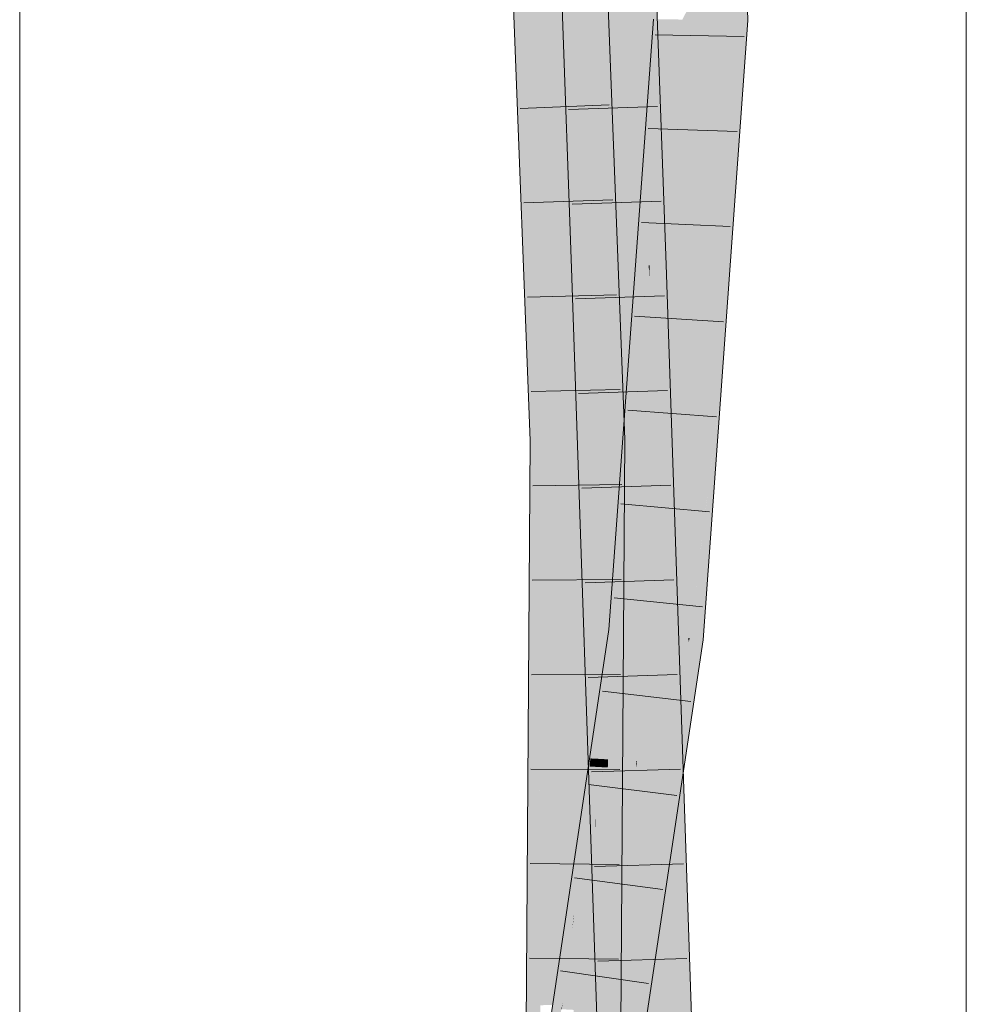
# Model space of a CAD drawing. Extents: x -620 to 3480, y 62 to 1102.
# Tile 191 of 256: x 166.22 to 168.72, y 804.93 to 807.53. Entities that reach past the tile are written whole.
import ezdxf

# ---------------------------------------------------------------- set-up
doc = ezdxf.new("R2010")
doc.units = 0
doc.layers.get('0').update_dxf_attribs({"lineweight": 13})
doc.layers.add('E_Detail_Linie_Text_Bem', color=7, linetype='Continuous', lineweight=13)
for name, color, linetype, lineweight, true_color in [('E_Leerrohr 25-A06G9STU8I', 7, 'Continuous', 9, 0xff8000), ('E_Leerrohr 25-Shading', 7, 'Continuous', 9, 0xff8000), ('E_Leerrohr 32-A06G9STW8I', 7, 'Continuous', 9, 0x00b300), ('E_Leerrohr 32-Shading', 7, 'Continuous', 9, 0x00b300)]:
    doc.layers.add(name, color=color, linetype=linetype, lineweight=lineweight, true_color=true_color)

# ---------------------------------------------------------------- blocks, each defined once
blk = doc.blocks.new('Shading-A06G9SG58I', base_point=(245.9355, 771.2183))
at = {"layer": 'E_Leerrohr 25-Shading', "color": 43, "true_color": 0xd7ab7f}
for points in [[(167.5908, 809.247), (167.6675, 807.1569), (167.6133, 809.2478)], [(167.6675, 807.1569), (167.6274, 809.2483), (167.6133, 809.2478)], [(167.6274, 809.2483), (167.6938, 806.8788), (167.6441, 808.7919)], [(167.6274, 809.2483), (167.6675, 807.1569), (167.6938, 806.8788), (167.6778, 806.8782)], [(167.8362, 809.2556), (167.8172, 809.2549), (167.891, 806.8857), (167.8489, 808.0342)], [(167.8977, 806.886), (167.9276, 806.8871), (167.8362, 809.2556), (167.8407, 809.2558)], [(167.8362, 809.2556), (167.891, 806.8857), (167.8977, 806.886)], [(167.6938, 806.8788), (167.7144, 806.8795), (167.6441, 808.7919)], [(167.6938, 806.8788), (167.6778, 806.8782), (167.7251, 805.5626), (167.7221, 805.5628)], [(167.7325, 805.2522), (167.7144, 806.8795), (167.6938, 806.8788)], [(167.7144, 806.8795), (167.7325, 805.2522), (167.788, 804.6503), (167.7528, 804.6493)], [(167.7144, 806.8795), (167.788, 804.6503), (167.7894, 804.6503)], [(167.891, 806.8857), (167.9139, 806.2077), (167.8977, 806.886)], [(167.9139, 806.2077), (167.9276, 806.8871), (167.8977, 806.886)], [(167.9709, 805.5491), (167.9276, 806.8871), (167.936, 805.5511), (167.9139, 806.2077)], [(167.9727, 805.549), (167.9276, 806.8871), (167.9709, 805.5491)], [(167.7221, 805.5628), (167.7325, 805.2522), (167.7251, 805.5626)], [(167.9998, 804.6564), (167.9709, 805.5491), (167.936, 805.5509), (167.936, 805.5511)], [(167.936, 805.5509), (167.9661, 804.6554), (167.9998, 804.6564)], [(168.0027, 804.6564), (167.9727, 805.549), (167.9998, 804.6564), (167.9709, 805.5491)]]:
    blk.add_solid(points, dxfattribs=at)
at = {"layer": 'E_Leerrohr 25-Shading', "color": 31, "true_color": 0xfabd7f}
for points in [[(167.6441, 808.7919), (167.7144, 806.8795), (167.7157, 809.2514), (167.8027, 806.8826)], [(167.7978, 808.5011), (167.7157, 809.2514), (167.8359, 806.8839), (167.8027, 806.8826)], [(167.8612, 806.8847), (167.8513, 807.8096), (167.7978, 808.5011), (167.8418, 808.0984)], [(167.8612, 806.8847), (167.7978, 808.5011), (167.8359, 806.8839)], [(167.8884, 806.9585), (167.8489, 808.0342), (167.8815, 806.8854), (167.8513, 807.8096)], [(167.8513, 807.8096), (167.8612, 806.8847), (167.8815, 806.8854)], [(167.8884, 806.9585), (167.8815, 806.8854), (167.8842, 806.8855)], [(167.8842, 806.8855), (167.887, 806.8856), (167.8883, 806.9578)], [(167.887, 806.8856), (167.891, 806.8857), (167.8883, 806.9578), (167.8884, 806.9585)], [(167.7894, 804.6503), (167.8778, 804.6529), (167.7144, 806.8795), (167.8027, 806.8826)], [(167.8027, 806.8826), (167.8486, 805.5775), (167.8359, 806.8839), (167.862, 805.8086)], [(167.8494, 805.5558), (167.8027, 806.8826), (167.8474, 805.556)], [(167.8612, 806.8847), (167.8359, 806.8839), (167.8681, 805.9148), (167.862, 805.8085)], [(167.8743, 805.5544), (167.8815, 806.8854), (167.8612, 806.8847)], [(167.8612, 806.8847), (167.8681, 805.9148), (167.8699, 806.0049)], [(167.8743, 805.5544), (167.9138, 805.5521), (167.8815, 806.8854), (167.9011, 806.2956)], [(167.8815, 806.8854), (167.8825, 806.8551), (167.8842, 806.8855)], [(167.8842, 806.8855), (167.8825, 806.8551), (167.887, 806.8856), (167.885, 806.7804)], [(167.885, 806.7804), (167.9011, 806.2956), (167.887, 806.8856), (167.891, 806.8857)], [(167.918, 805.7888), (167.9139, 806.2077), (167.9011, 806.2956), (167.891, 806.8857)], [(167.9203, 805.5518), (167.918, 805.7888), (167.9138, 805.5521), (167.9011, 806.2956)], [(167.936, 805.5509), (167.9139, 806.2077), (167.9259, 805.5515), (167.918, 805.7888)], [(167.8681, 805.9148), (167.8704, 805.9539), (167.8699, 806.0049)], [(167.862, 805.8085), (167.8681, 805.5547), (167.8704, 805.9539), (167.8743, 805.5544)], [(167.8486, 805.5775), (167.8494, 805.5558), (167.862, 805.8086), (167.8681, 805.5547)], [(167.918, 805.7888), (167.9203, 805.5518), (167.9259, 805.5515)], [(167.8812, 804.653), (167.8494, 805.5558), (167.8778, 804.6529), (167.8474, 805.556)], [(167.8832, 804.653), (167.8743, 805.5544), (167.8812, 804.653), (167.8494, 805.5558)], [(167.8832, 804.653), (167.9292, 804.6544), (167.8743, 805.5544), (167.9138, 805.5521)], [(167.9138, 805.5521), (167.9292, 804.6544), (167.9203, 805.5518)], [(167.9203, 805.5518), (167.9292, 804.6544), (167.936, 805.5509), (167.9661, 804.6554)]]:
    blk.add_solid(points, dxfattribs=at)
at = {"layer": 'E_Leerrohr 32-Shading', "color": 83, "true_color": 0x7fd57f}
for points in [[(168.0155, 807.6229), (168.0187, 807.5338), (168.0521, 809.0668), (168.107, 807.5325)], [(167.7563, 806.4258), (167.7817, 806.4263), (167.6953, 808.0501), (167.7133, 808.2062)], [(167.7516, 806.4258), (167.7563, 806.4258), (167.6938, 808.0368), (167.6953, 808.0501)], [(167.6938, 808.0368), (167.6824, 807.938), (167.7516, 806.4258), (167.731, 806.4254)], [(167.6824, 807.938), (167.647, 807.6298), (167.731, 806.4254), (167.6933, 806.4248)], [(167.5731, 807.6287), (167.5586, 807.6285), (167.5791, 807.0943)], [(167.647, 807.6298), (167.5731, 807.6287), (167.6049, 806.4233), (167.5791, 807.0943)], [(167.647, 807.6298), (167.6049, 806.4233), (167.6933, 806.4248)], [(168.0155, 807.6229), (167.9704, 807.5345), (168.0164, 807.5338)], [(168.0187, 807.5338), (168.0155, 807.6229), (168.0164, 807.5338)], [(167.9704, 807.5345), (167.9303, 807.5352), (167.9505, 806.5953), (167.9139, 807.3093)], [(167.9505, 806.5953), (168.0155, 807.4899), (167.9704, 807.5345), (168.0164, 807.5338)], [(168.0155, 807.4899), (168.0187, 807.5338), (168.0164, 807.5338)], [(168.0172, 807.4557), (168.0187, 807.5338), (168.0155, 807.4899)], [(168.107, 807.5325), (168.0187, 807.5338), (168.0521, 806.7756), (168.0172, 807.4557)], [(167.986, 805.9017), (168.0155, 807.4899), (167.9505, 806.5953)], [(167.986, 805.9017), (167.9886, 805.9014), (168.0155, 807.4899), (168.0172, 807.4557)], [(168.0172, 807.4557), (167.9886, 805.9014), (168.0521, 806.7756)], [(167.9044, 806.1821), (167.9505, 806.5953), (167.8884, 806.9585), (167.9139, 807.3093)], [(167.8884, 806.9585), (167.8831, 806.8861), (167.9029, 806.168), (167.8969, 806.1142)], [(167.8884, 806.9585), (167.9029, 806.168), (167.8899, 806.8857)], [(167.8831, 806.8861), (167.8489, 806.4154), (167.885, 806.78), (167.8699, 806.005)], [(167.9029, 806.168), (167.9044, 806.1821), (167.8899, 806.8857)], [(167.8699, 806.005), (167.8709, 805.9858), (167.885, 806.78), (167.8851, 806.7755)], [(167.8709, 805.9858), (167.8746, 805.914), (167.8851, 806.7755), (167.8969, 806.1142)], [(167.9505, 806.5953), (167.9008, 805.9111), (167.9359, 805.9072)], [(167.908, 806.0106), (167.9505, 806.5953), (167.9044, 806.1821)], [(167.9505, 806.5953), (167.9359, 805.9072), (167.986, 805.9017)], [(167.6327, 806.4238), (167.6049, 806.4233), (167.6297, 804.9327), (167.595, 804.9325)], [(167.6933, 806.4248), (167.6327, 806.4238), (167.6833, 804.9331), (167.6297, 804.9327)], [(167.6838, 804.7963), (167.7138, 805.131), (167.6833, 804.9331), (167.6933, 806.4248)], [(167.731, 806.4254), (167.6933, 806.4248), (167.7406, 805.4297)], [(167.6933, 806.4248), (167.7129, 805.1861), (167.7406, 805.4297), (167.732, 805.3334)], [(167.731, 806.4254), (167.7536, 805.5009), (167.7516, 806.4258), (167.763, 805.5739)], [(167.7406, 805.4297), (167.7416, 805.4082), (167.731, 806.4254), (167.7536, 805.5009)], [(167.7668, 805.603), (167.7557, 806.4258), (167.763, 805.5738), (167.7516, 806.4258)], [(167.7685, 805.6165), (167.7563, 806.4258), (167.7668, 805.6031), (167.7557, 806.4258)], [(167.7563, 806.4258), (167.7685, 805.6164), (167.7817, 806.4263), (167.7767, 805.6798)], [(167.8587, 806.1959), (167.8584, 806.2299), (167.8129, 805.9208), (167.8489, 806.4154)], [(167.862, 805.9153), (167.864, 805.9151), (167.8584, 806.2299), (167.8669, 806.0629)], [(167.862, 805.9153), (167.8587, 806.1959), (167.8129, 805.9207)], [(167.8587, 806.1959), (167.8129, 805.9208), (167.8129, 805.9207)], [(167.8969, 806.1142), (167.9005, 805.9111), (167.9029, 806.168), (167.9036, 806.1263)], [(167.9036, 806.1263), (167.9044, 806.1821), (167.9029, 806.168)], [(167.9044, 806.1821), (167.9036, 806.1263), (167.908, 806.0106), (167.9062, 805.9856)], [(167.9036, 806.1263), (167.9005, 805.9111), (167.9062, 805.9856), (167.9008, 805.9111)], [(167.8969, 806.1142), (167.8746, 805.914), (167.9005, 805.9111)], [(167.8669, 806.0629), (167.864, 805.9151), (167.8709, 805.9858), (167.8696, 805.9145)], [(167.8696, 805.9145), (167.8746, 805.914), (167.8709, 805.9858)], [(167.862, 805.9153), (167.8129, 805.9208), (167.7751, 805.6207), (167.7767, 805.68)], [(167.862, 805.9153), (167.7751, 805.6207), (167.862, 805.8769)], [(167.9359, 805.9072), (167.8665, 805.376), (167.9139, 805.4039), (167.8489, 804.9713)], [(167.862, 805.9153), (167.862, 805.8798), (167.864, 805.9151)], [(167.862, 805.8798), (167.862, 805.8769), (167.864, 805.9151), (167.8746, 805.914)], [(167.8746, 805.914), (167.862, 805.8769), (167.8855, 805.8094), (167.862, 805.6534)], [(167.9008, 805.9111), (167.8799, 805.6823), (167.9359, 805.9072), (167.8665, 805.376)], [(167.8855, 805.8094), (167.9008, 805.9111), (167.8746, 805.914)], [(167.8799, 805.6823), (167.9008, 805.9111), (167.8855, 805.8094)], [(167.9359, 805.9072), (167.9139, 805.4039), (167.986, 805.9017), (167.9871, 805.8913)], [(167.9871, 805.8913), (167.9886, 805.9014), (167.986, 805.9017)], [(167.8445, 805.5778), (167.8618, 805.8763), (167.774, 805.5815), (167.7751, 805.6207)], [(167.862, 805.6534), (167.862, 805.8769), (167.8445, 805.5778), (167.8618, 805.8763)], [(167.8506, 805.5775), (167.8186, 805.0084), (167.8855, 805.8094), (167.8799, 805.6823)], [(167.7767, 805.68), (167.762, 805.5821), (167.7751, 805.6207)], [(167.7767, 805.6798), (167.7685, 805.6164), (167.769, 805.5817)], [(167.7767, 805.6798), (167.769, 805.5817), (167.7739, 805.2581)], [(167.8799, 805.6823), (167.8186, 805.0084), (167.8665, 805.376)], [(167.862, 805.6534), (167.8445, 805.5778), (167.8506, 805.5775)], [(167.7751, 805.6207), (167.762, 805.5821), (167.774, 805.5815)], [(167.7731, 805.1364), (167.7668, 805.603), (167.7717, 804.9247), (167.763, 805.5738)], [(167.7739, 805.2581), (167.7685, 805.6165), (167.7731, 805.1364), (167.7668, 805.6031)], [(167.7536, 805.5009), (167.7708, 804.7945), (167.763, 805.5739), (167.7717, 804.9247)], [(167.769, 805.5817), (167.762, 805.5821), (167.7673, 805.5603), (167.7588, 805.5608)], [(167.7734, 805.56), (167.774, 805.5815), (167.7673, 805.5603), (167.769, 805.5817)], [(167.8474, 805.556), (167.8486, 805.5775), (167.7734, 805.56), (167.774, 805.5815)], [(167.8506, 805.5775), (167.8474, 805.556), (167.8186, 805.0084), (167.8107, 804.9225)], [(167.8506, 805.5775), (167.8486, 805.5775), (167.8474, 805.556)], [(167.7673, 805.5603), (167.7588, 805.5608), (167.7638, 805.5147), (167.752, 805.5154)], [(167.7721, 805.5143), (167.7734, 805.56), (167.7638, 805.5147), (167.7673, 805.5603)], [(167.8474, 805.556), (167.7734, 805.56), (167.8405, 805.5105), (167.7721, 805.5143)], [(167.8474, 805.556), (167.8405, 805.5105), (167.8107, 804.9225), (167.7989, 804.7927)], [(167.752, 805.5154), (167.711, 805.2428), (167.7638, 805.5147), (167.7424, 805.241)], [(167.7416, 805.4082), (167.7708, 804.7945), (167.7536, 805.5009)], [(167.7424, 805.241), (167.7646, 805.2397), (167.7638, 805.5147), (167.7721, 805.5143)], [(167.7995, 805.2376), (167.7635, 804.6536), (167.8405, 805.5105), (167.7646, 804.6025)], [(167.7646, 805.2397), (167.7995, 805.2376), (167.7721, 805.5143), (167.8405, 805.5105)], [(167.8405, 805.5105), (167.7646, 804.6025), (167.7989, 804.7927), (167.768, 804.4531)], [(167.7409, 805.4023), (167.7406, 805.4297), (167.732, 805.3334)], [(167.7416, 805.4082), (167.7406, 805.4297), (167.7409, 805.4023)], [(167.7191, 804.7955), (167.7467, 804.795), (167.732, 805.3334), (167.7409, 805.4023)], [(167.7467, 804.795), (167.7708, 804.7945), (167.7409, 805.4023), (167.7416, 805.4082)], [(167.8665, 805.376), (167.8186, 805.0084), (167.8489, 804.9713), (167.7971, 804.6266)], [(167.7129, 805.1861), (167.7138, 805.131), (167.732, 805.3334)], [(167.7191, 804.7955), (167.732, 805.3334), (167.7138, 805.131)], [(167.7424, 805.241), (167.711, 805.2428), (167.7172, 804.9182), (167.6626, 804.9212)], [(167.7512, 804.9163), (167.7995, 805.2376), (167.7172, 804.9182), (167.7424, 805.241)], [(167.7481, 804.4052), (167.7995, 805.2376), (167.7231, 804.4093), (167.7512, 804.9163)], [(167.7138, 805.131), (167.6838, 804.7963), (167.7191, 804.7955)], [(167.7915, 804.5895), (167.7971, 804.6266), (167.8107, 804.9225), (167.8186, 805.0084)]]:
    blk.add_solid(points, dxfattribs=at)
at = {"layer": 'E_Leerrohr 32-Shading', "color": 83, "true_color": 0x7fbd7f}
for points in [[(168.0521, 809.0668), (168.107, 807.5325), (168.1405, 807.6205), (168.1436, 807.5319)], [(167.7133, 808.2062), (167.7817, 806.4263), (167.7605, 807.9312), (167.8013, 806.4266)], [(167.5175, 808.0261), (167.5004, 808.192), (167.5808, 806.4229), (167.5683, 806.4227)], [(167.5893, 806.423), (167.5275, 807.9296), (167.5808, 806.4229), (167.5175, 808.0261)], [(167.5791, 807.0943), (167.5586, 807.6285), (167.5893, 806.423), (167.5275, 807.9296)], [(167.8013, 806.4266), (167.8183, 806.4269), (167.7605, 807.9312)], [(167.8959, 807.5357), (167.8937, 807.5357), (167.8872, 807.0947), (167.8255, 806.598)], [(167.8987, 807.5356), (167.8959, 807.5357), (167.8914, 807.1287), (167.8872, 807.0947)], [(167.9139, 807.3093), (167.9303, 807.5352), (167.8914, 807.1287), (167.8987, 807.5356)], [(168.0926, 807.1019), (168.107, 807.5325), (168.0521, 806.7756)], [(168.1436, 807.5319), (168.107, 807.5325), (168.1405, 807.4882), (168.0926, 807.1019)], [(168.0926, 807.1019), (168.0755, 806.5927), (168.1405, 807.4882)], [(167.8884, 806.9585), (167.9139, 807.3093), (167.8899, 807.0464)], [(167.8899, 807.0464), (167.9139, 807.3093), (167.8914, 807.1287)], [(167.8872, 807.0947), (167.8852, 806.9947), (167.8914, 807.1287), (167.8899, 807.0464)], [(167.5791, 807.0943), (167.5893, 806.423), (167.5974, 806.4232)], [(167.6049, 806.4233), (167.5791, 807.0943), (167.5974, 806.4232)], [(167.8255, 806.598), (167.8852, 806.9947), (167.8872, 807.0947)], [(168.0657, 806.5148), (168.0755, 806.5927), (168.0891, 807.0741), (168.0926, 807.1019)], [(167.9886, 805.9014), (168.0657, 806.5148), (168.0521, 806.7756), (168.0891, 807.0741)], [(167.8852, 806.9947), (167.8831, 806.8861), (167.8899, 807.0464), (167.8884, 806.9585)], [(167.8101, 806.1038), (167.8852, 806.9947), (167.8115, 806.1849)], [(167.8101, 806.1038), (167.8489, 806.4154), (167.8852, 806.9947), (167.8831, 806.8861)], [(167.8255, 806.598), (167.8156, 806.4207), (167.8852, 806.9947), (167.8115, 806.1849)], [(167.8156, 806.4207), (167.8255, 806.598), (167.8165, 806.4742)], [(167.9897, 805.9013), (168.025, 805.8975), (168.0755, 806.5927)], [(168.0656, 806.5134), (168.0755, 806.5927), (168.0657, 806.5148)], [(167.9897, 805.9013), (168.0656, 806.5134), (167.9886, 805.9014), (168.0657, 806.5148)], [(167.7765, 805.9247), (167.7877, 805.9235), (167.8165, 806.4742), (167.8156, 806.4207)], [(167.5751, 806.0439), (167.5683, 806.4227), (167.5583, 804.9213)], [(167.5808, 806.4229), (167.5683, 806.4227), (167.5751, 806.0439)], [(167.5803, 805.7529), (167.5893, 806.423), (167.5751, 806.0439), (167.5808, 806.4229)], [(167.5942, 805.7551), (167.5974, 806.4232), (167.5803, 805.7529), (167.5893, 806.423)], [(167.5913, 805.1372), (167.595, 804.9325), (167.5942, 805.7549), (167.6049, 806.4233)], [(167.6049, 806.4233), (167.5974, 806.4232), (167.5942, 805.7549)], [(167.7817, 806.4263), (167.7767, 805.6798), (167.7781, 805.6982)], [(167.7863, 805.8022), (167.7817, 806.4263), (167.7781, 805.6982)], [(167.7906, 805.8582), (167.8013, 806.4266), (167.7817, 806.4263)], [(167.7906, 805.8582), (167.7817, 806.4263), (167.7863, 805.8022)], [(167.8151, 806.4122), (167.7877, 805.9235), (167.8018, 806.0786)], [(167.7906, 805.8582), (167.7957, 805.9225), (167.8013, 806.4266), (167.7994, 806.0176)], [(167.8167, 806.1923), (167.8183, 806.4269), (167.7992, 805.9678), (167.8013, 806.4266)], [(167.8115, 806.1849), (167.8156, 806.4207), (167.8018, 806.0786), (167.8151, 806.4122)], [(167.8489, 806.4154), (167.8101, 806.1038), (167.8129, 805.9208), (167.807, 805.9214)], [(167.8074, 804.7938), (167.8167, 806.1923), (167.7968, 805.4651), (167.7992, 805.9678)], [(167.8115, 806.1849), (167.8018, 806.0786), (167.8101, 806.1038), (167.7994, 806.0176)], [(167.8101, 806.1038), (167.7877, 805.9235), (167.807, 805.9214)], [(167.8018, 806.0786), (167.7877, 805.9235), (167.7994, 806.0176)], [(167.5675, 804.7986), (167.5803, 805.7529), (167.5583, 804.9213), (167.5751, 806.0439)], [(167.7957, 805.9225), (167.7992, 805.9678), (167.7994, 806.0176)], [(167.7968, 805.4651), (167.7992, 805.9678), (167.7906, 805.8582)], [(167.7548, 805.5825), (167.8129, 805.9208), (167.7661, 805.84), (167.7877, 805.9235)], [(167.762, 805.5821), (167.8129, 805.9208), (167.7548, 805.5825)], [(167.7658, 805.8389), (167.7765, 805.9247), (167.7605, 805.8181)], [(167.7765, 805.9247), (167.7658, 805.8389), (167.7661, 805.84)], [(167.7877, 805.9235), (167.7765, 805.9247), (167.7661, 805.84)], [(167.9871, 805.8913), (167.9292, 805.5057), (167.9876, 805.8931), (167.9388, 805.5051)], [(167.94, 805.5051), (167.9876, 805.8931), (167.9388, 805.5051)], [(167.9876, 805.8931), (167.94, 805.5051), (168.025, 805.8975), (167.9659, 805.5037)], [(167.9876, 805.8931), (167.9886, 805.9014), (167.9871, 805.8913)], [(167.9897, 805.9013), (167.9886, 805.9014), (167.9876, 805.8931)], [(167.9876, 805.8931), (168.025, 805.8975), (167.9897, 805.9013)], [(167.7968, 805.4651), (167.7906, 805.8582), (167.7937, 804.794), (167.7863, 805.8022)], [(167.7325, 805.6324), (167.7274, 805.5839), (167.7658, 805.8389), (167.7341, 805.5836)], [(167.7325, 805.6324), (167.7658, 805.8389), (167.7605, 805.8181)], [(167.7347, 805.5836), (167.7658, 805.8389), (167.7341, 805.5836)], [(167.7661, 805.84), (167.7658, 805.8389), (167.7348, 805.5836), (167.7347, 805.5836)], [(167.7548, 805.5825), (167.7661, 805.84), (167.7348, 805.5836)], [(167.7937, 804.794), (167.7863, 805.8022), (167.7755, 805.152), (167.7781, 805.6982)], [(167.5876, 805.343), (167.5803, 805.7529), (167.5789, 804.7983), (167.5675, 804.7986)], [(167.5942, 805.7551), (167.5803, 805.7529), (167.5876, 805.343)], [(167.5913, 805.1372), (167.5942, 805.7551), (167.5876, 805.343)], [(167.7767, 805.6798), (167.7739, 805.2581), (167.7781, 805.6982), (167.7755, 805.152)], [(167.7272, 805.584), (167.7325, 805.6324), (167.7253, 805.584)], [(167.7274, 805.5839), (167.7325, 805.6324), (167.7272, 805.584)], [(167.7153, 805.5174), (167.7199, 805.5171), (167.7253, 805.584), (167.7272, 805.584)], [(167.7199, 805.5171), (167.7203, 805.5171), (167.7272, 805.584), (167.7274, 805.5839)], [(167.7341, 805.5836), (167.7274, 805.5839), (167.7315, 805.5623), (167.7251, 805.5626)], [(167.7321, 805.5622), (167.7347, 805.5836), (167.7315, 805.5623), (167.7341, 805.5836)], [(167.7348, 805.5836), (167.7321, 805.5622), (167.7548, 805.5825), (167.7511, 805.5612)], [(167.7579, 805.5608), (167.762, 805.5821), (167.7511, 805.5612), (167.7548, 805.5825)], [(167.7588, 805.5608), (167.762, 805.5821), (167.7579, 805.5608)], [(167.6827, 805.1582), (167.6795, 805.1315), (167.7588, 805.5608), (167.752, 805.5154)], [(167.7588, 805.5608), (167.7579, 805.5608), (167.6827, 805.1582), (167.6847, 805.1744)], [(167.6881, 805.2131), (167.6847, 805.1744), (167.7315, 805.5623), (167.7321, 805.5622)], [(167.7321, 805.5622), (167.6847, 805.1744), (167.7511, 805.5612)], [(167.7321, 805.5622), (167.6847, 805.1744), (167.7321, 805.5622)], [(167.6847, 805.1744), (167.7579, 805.5608), (167.7511, 805.5612)], [(167.7251, 805.5626), (167.6881, 805.2131), (167.7315, 805.5623)], [(167.6396, 804.9365), (167.7153, 805.5174), (167.6675, 805.2)], [(167.6396, 804.9365), (167.6791, 805.1448), (167.7153, 805.5174), (167.7199, 805.5171)], [(167.6656, 805.0002), (167.711, 805.2428), (167.6795, 805.1315), (167.752, 805.5154)], [(167.6806, 805.1529), (167.7199, 805.5171), (167.6791, 805.1448)], [(167.6806, 805.1529), (167.6881, 805.2131), (167.7199, 805.5171), (167.7203, 805.5171)], [(167.94, 805.5051), (167.8255, 804.5693), (167.9659, 805.5037)], [(167.8482, 804.7842), (167.8255, 804.5693), (167.9388, 805.5051), (167.94, 805.5051)], [(167.9292, 805.5057), (167.9139, 805.4039), (167.9388, 805.5051), (167.8482, 804.7842)], [(167.7937, 804.794), (167.8074, 804.7938), (167.7968, 805.4651)], [(167.9139, 805.4039), (167.8414, 804.9011), (167.7995, 804.3968), (167.7882, 804.3986)], [(167.9139, 805.4039), (167.7995, 804.3968), (167.8482, 804.7842)], [(167.8414, 804.9011), (167.9139, 805.4039), (167.8489, 804.9713)], [(167.5897, 804.7982), (167.5913, 805.1372), (167.5789, 804.7983), (167.5876, 805.343)], [(167.7738, 805.0804), (167.7739, 805.2581), (167.7731, 805.1364)], [(167.7755, 805.152), (167.7739, 805.2581), (167.7748, 805.0096), (167.7738, 805.0804)], [(167.6626, 804.9212), (167.711, 805.2428), (167.6519, 804.9217), (167.654, 804.9388)], [(167.6881, 805.2131), (167.6806, 805.1529), (167.6831, 805.166)], [(167.6847, 805.1744), (167.6881, 805.2131), (167.6831, 805.166)], [(167.6358, 804.9001), (167.6675, 805.2), (167.5705, 804.5546)], [(167.6806, 805.1529), (167.6751, 805.1085), (167.6831, 805.166), (167.6795, 805.1315)], [(167.6817, 805.153), (167.6795, 805.1315), (167.6827, 805.1582)], [(167.6847, 805.1744), (167.6831, 805.166), (167.6827, 805.1582), (167.6817, 805.153)], [(167.5935, 804.798), (167.595, 804.9325), (167.5897, 804.7982), (167.5913, 805.1372)], [(167.6751, 805.1085), (167.6791, 805.1448), (167.6358, 804.9001), (167.6396, 804.9365)], [(167.654, 804.9388), (167.6656, 805.0002), (167.6751, 805.1085), (167.6795, 805.1315)], [(167.6791, 805.1448), (167.6751, 805.1085), (167.6806, 805.1529)], [(167.7731, 805.1364), (167.7717, 804.9247), (167.7728, 804.7944), (167.7716, 804.7945)], [(167.7728, 804.7944), (167.7737, 804.7944), (167.7731, 805.1364), (167.7738, 805.0804)], [(167.7808, 804.7943), (167.7755, 805.152), (167.7777, 804.7944), (167.7748, 805.0096)], [(167.7937, 804.794), (167.7755, 805.152), (167.7808, 804.7943)], [(167.6358, 804.9001), (167.6214, 804.7644), (167.6751, 805.1085), (167.654, 804.9388)], [(167.7738, 805.0804), (167.7737, 804.7944), (167.7748, 805.0096)], [(167.7748, 805.0096), (167.7737, 804.7944), (167.7777, 804.7944)], [(167.8489, 804.9713), (167.7971, 804.6266), (167.8414, 804.9011), (167.794, 804.5717)], [(167.654, 804.9388), (167.6508, 804.9218), (167.6519, 804.9217)]]:
    blk.add_solid(points, dxfattribs=at)
blk = doc.blocks.new('Referenz-A06G9STY8I')
at = {"layer": 'E_Detail_Linie_Text_Bem', "linetype": 'Continuous', "ltscale": 0.13}
for p, q in [((168.7202, 820.1548), (168.7202, 770.9747)), ((166.2202, 799.1747), (166.2202, 810.9747))]:
    blk.add_line(p, q, dxfattribs=at)
at = {"layer": 'E_Leerrohr 25-A06G9STU8I', "linetype": 'Continuous', "ltscale": 0.13}
for p, q in [((167.6778, 806.8783), (167.5908, 809.247)), ((167.9276, 806.8871), (167.8406, 809.2558)), ((167.9048, 807.305), (167.6699, 807.2967)), ((167.9139, 807.0552), (167.6791, 807.0469)), ((167.7528, 804.6493), (167.6778, 806.8783)), ((168.0027, 804.6565), (167.9276, 806.8871)), ((167.9229, 806.8053), (167.688, 806.7971)), ((167.9313, 806.5554), (167.6964, 806.5473)), ((167.9397, 806.3054), (167.7048, 806.2975)), ((167.9481, 806.0555), (167.7132, 806.0478)), ((167.9565, 805.8055), (167.7217, 805.798)), ((167.965, 805.5556), (167.7301, 805.5482)), ((167.9734, 805.3056), (167.7385, 805.2985)), ((167.9818, 805.0557), (167.7469, 805.0487))]:
    blk.add_line(p, q, dxfattribs=at)
at = {"layer": 'E_Leerrohr 32-A06G9STW8I', "linetype": 'Continuous', "ltscale": 0.13}
for p, q in [((168.1436, 807.5319), (168.0781, 809.3617)), ((167.8183, 806.4269), (167.7498, 808.2086)), ((167.5683, 806.4227), (167.5004, 808.192)), ((167.7765, 805.9247), (167.8937, 807.5357)), ((168.025, 805.8974), (168.1436, 807.5319)), ((168.1331, 807.4899), (167.8981, 807.4941)), ((167.7769, 807.3095), (167.5421, 807.2997)), ((168.1149, 807.2389), (167.8801, 807.2465)), ((167.7865, 807.0588), (167.5517, 807.0507)), ((168.0968, 806.9878), (167.862, 806.9988)), ((167.7961, 806.8082), (167.5612, 806.8017)), ((168.0785, 806.7368), (167.844, 806.7512)), ((167.8058, 806.5575), (167.5708, 806.5527)), ((168.0603, 806.4858), (167.826, 806.5035)), ((167.5574, 804.7988), (167.5683, 806.4227)), ((167.8074, 804.7937), (167.8183, 806.4269)), ((167.81, 806.3069), (167.575, 806.3036)), ((168.0421, 806.2347), (167.808, 806.2559)), ((167.8083, 806.0562), (167.5733, 806.0542)), ((168.0238, 805.9837), (167.7901, 806.0082)), ((167.5528, 804.4372), (167.7765, 805.9247)), ((167.7996, 804.3968), (168.025, 805.8974)), ((167.8067, 805.8056), (167.5717, 805.8049)), ((167.993, 805.7345), (167.7595, 805.7615)), ((167.805, 805.5549), (167.57, 805.5556)), ((167.9557, 805.4863), (167.7225, 805.5153)), ((167.8033, 805.3042), (167.5683, 805.3062)), ((167.9184, 805.238), (167.6855, 805.2691)), ((167.8016, 805.0536), (167.5667, 805.0569)), ((167.8811, 804.9898), (167.6484, 805.0229))]:
    blk.add_line(p, q, dxfattribs=at)

msp = doc.modelspace()

# ---------------------------------------------------------------- block references
at = {"color": 8, "lineweight": 25, "ltscale": 0.25, "true_color": 0x808080}
msp.add_blockref('Referenz-A06G9STY8I', (0, 0), dxfattribs=at)
msp.add_blockref('Shading-A06G9SG58I', (245.9355, 771.2183))

doc.saveas('drawing.dxf')
